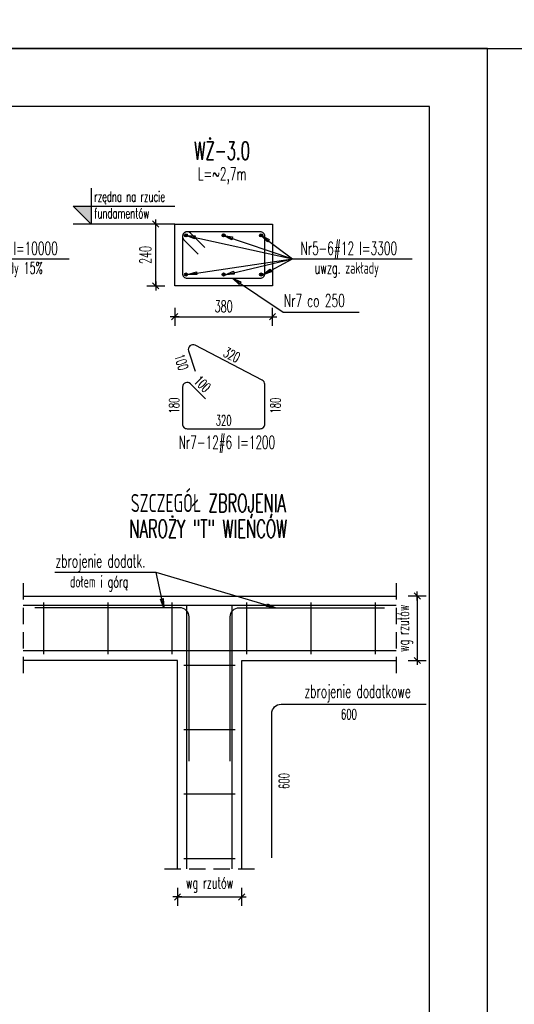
# Model space of a CAD drawing. Header units: centimetres. Extents: x -8002 to -6952, y -9103 to -4648.
# Tile 23 of 35: x -7659 to -7467, y -6505 to -6122. Entities that reach past the tile are written whole.
import ezdxf
from ezdxf.enums import TextEntityAlignment as Align

# ---------------------------------------------------------------- set-up
doc = ezdxf.new("R2010")
doc.units = ezdxf.units.CM
doc.linetypes.add('DASHED', pattern=[19.05, 12.7, -6.35])
doc.layers.get('defpoints').update_dxf_attribs({"color": 8})
for name, color, linetype in [('konstr_R&F', 2, 'Continuous'), ('odnośniki_R&F', 8, 'Continuous'), ('opisy_prętów_R&F', 2, 'Continuous'), ('ozn_graficzne_R&F', 5, 'Continuous'), ('strzemiona_R&F', 7, 'Continuous'), ('widoki_przerywana_R&F', 4, 'DASHED'), ('wymiary_R&F', 3, 'Continuous'), ('zbrojenie_R&F', 1, 'Continuous')]:
    doc.layers.add(name, color=color, linetype=linetype)
doc.styles.get("Standard").update_dxf_attribs({"font": 'simplex.shx', "width": 0.6})
doc.dimstyles.new('1_25 [mm]', dxfattribs={"dimscale": 0.25, "dimtxt": 18, "dimasz": 1, "dimexe": 0.18, "dimexo": 0.0625, "dimgap": 7, "dimtad": 1, "dimdec": 1, "dimlfac": 10, "dimrnd": 5, "dimdsep": 46, "dimtxsty": 'Standard', "dimblk1": 'KR', "dimblk2": 'KR', "dimsah": 1, "dimcen": 0.09, "dimse1": 1, "dimse2": 1, "dimclrd": 8, "dimadec": 0, "dimazin": 0, "dimtfac": 1, "dimtdec": 1, "dimtofl": 0, "dimtmove": 0, "dimatfit": 3, "dimfxl": 1, "dimtvp": 1, "dimtolj": 1, "dimtzin": 0, "dimarcsym": 0})
doc.dimstyles.new('PRĘTY 25', dxfattribs={"dimscale": 2.5, "dimtxt": 1.6, "dimasz": 0.4, "dimexe": 0, "dimexo": 0, "dimgap": 0.5, "dimtad": 1, "dimdec": 1, "dimlfac": 10, "dimrnd": 10, "dimzin": 12, "dimdsep": 46, "dimtxsty": 'Standard', "dimblk1": 'W', "dimblk2": 'W', "dimsah": 1, "dimcen": 0, "dimdle": 10, "dimse1": 1, "dimse2": 1, "dimsd1": 1, "dimsd2": 1, "dimclrd": 7, "dimclre": 256, "dimclrt": 256, "dimaunit": 1, "dimadec": 0, "dimazin": 0, "dimtfac": 8e-05, "dimtdec": 1, "dimtix": 1, "dimtmove": 2, "dimatfit": 3, "dimldrblk": 'W', "dimfxl": 1, "dimtolj": 1, "dimtzin": 9, "dimarcsym": 0})
doc.dimstyles.new('PRĘTY 50', dxfattribs={"dimscale": 5, "dimtxt": 1.6, "dimasz": 0.4, "dimexe": 0, "dimexo": 0, "dimgap": 0.5, "dimtad": 1, "dimdec": 1, "dimlfac": 10, "dimrnd": 10, "dimzin": 12, "dimdsep": 46, "dimtxsty": 'Standard', "dimblk1": 'W', "dimblk2": 'W', "dimsah": 1, "dimcen": 0, "dimdle": 10, "dimse1": 1, "dimse2": 1, "dimsd1": 1, "dimsd2": 1, "dimclrd": 7, "dimclre": 256, "dimclrt": 256, "dimaunit": 1, "dimadec": 0, "dimazin": 0, "dimtfac": 8e-05, "dimtdec": 1, "dimtix": 1, "dimtmove": 2, "dimatfit": 3, "dimldrblk": 'W', "dimfxl": 1, "dimtolj": 1, "dimtzin": 9, "dimarcsym": 0})

# ---------------------------------------------------------------- blocks, each defined once
blk = doc.blocks.new('W')
at = {"lineweight": 18}
for p, q in [((66734.27, -158580.87), (66863.49, -158581.14)), ((66733.14, -158582), (66732.87, -158711.22))]:
    blk.add_line(p, q, dxfattribs=at)
for radius in [3.76, 2.45]:
    blk.add_circle((66798.5, -158672.51), radius, dxfattribs=at)
for centre, radius, start, end in [((66734.27, -158582), 1.13, 89.8798, 179.8798), ((66862.51, -158583.96), 2.82, 16.7493, 89.8798), ((66863.49, -158583.97), 2.82, 16.545, 89.8798), ((66805.96, -158667.72), 85.33, 64.9883, 86.6354), ((66799.92, -158770.44), 188.24, 76.2509, 86.6354), ((66786.8, -158606.75), 81.88, 341.5371, 16.7493), ((66786.8, -158606.75), 82.82, 341.5371, 16.545), ((66805.96, -158667.72), 84.15, 64.9883, 128.2007), ((66805.96, -158667.72), 81.8, 68.49, 128.2007), ((66838.39, -158613.2), 26.35, 6.1436, 76.2509), ((66825.6, -158617.88), 28.24, 68.49, 110.1351), ((66829.6, -158617.04), 29.41, 17.0473, 64.9883), ((66858, -158706.25), 122.35, 110.1351, 143.97), ((66829.6, -158617.04), 28.24, 17.0473, 64.9883), ((66768.47, -158620.08), 23.53, 128.2007, 152.2825), ((66768.47, -158620.08), 21.18, 128.2007, 152.2825), ((66807.75, -158625.12), 21.18, 71.1464, 130.05), ((66801.22, -158644.24), 41.38, 19.4301, 71.1464), ((66816.1, -158621.18), 43.53, 334.0837, 17.0473), ((66762.62, -158617), 16.92, 152.2825, 197.573), ((66945.53, -158789.02), 235.29, 130.05, 136.6014), ((66816.1, -158621.18), 42.35, 334.0837, 17.0473), ((66762.62, -158617), 14.57, 152.2825, 197.573), ((66806.22, -158618.37), 58.92, 332.8364, 7.7905), ((66927.73, -158571.3), 185.88, 195.6602, 198.4927), ((66927.73, -158571.3), 188.24, 195.6602, 198.4927), ((66733.52, -158580.49), 128.24, 314.8798, 339.8388), ((66830.6, -158628.26), 23.57, 333.8014, 8.7092), ((66858, -158706.25), 114.82, 136.6014, 154.9844), ((66743.86, -158632.8), 8, 340.0899, 18.4927), ((66743.86, -158632.8), 5.65, 340.0899, 18.4927), ((66820.28, -158637.52), 21.18, 326.9725, 19.4301), ((66733.14, -158580.87), 141.18, 291.2894, 338.4701), ((66733.14, -158580.87), 142.12, 291.2894, 338.4917), ((66926.15, -158698.82), 188.24, 160.0899, 177.0168), ((66837.53, -158667.14), 94.12, 159.8603, 196.5636), ((66812.33, -158673.03), 65.88, 143.97, 193.1667), ((66837.53, -158667.14), 91.76, 159.8603, 193.1667), ((66733.52, -158580.49), 131.76, 314.8798, 333.8014), ((66733.14, -158580.87), 134.59, 318.2366, 334.0837), ((66733.14, -158580.87), 135.76, 318.4371, 334.0837), ((66733.14, -158580.87), 125.11, 292.5922, 326.9725), ((66788.06, -158673.61), 37.65, 154.9844, 188.6731), ((66835.24, -158679.73), 9.41, 103.137, 134.8798), ((66833.53, -158672.39), 1.88, 13.4726, 103.137), ((66733.14, -158580.87), 128.24, 289.9208, 315.118), ((66826.21, -158674.15), 9.41, 314.1224, 13.4726), ((66733.14, -158580.87), 132.71, 291.3885, 315.9978), ((66733.14, -158580.87), 131.76, 295.9582, 315.1116), ((66772.71, -158675.95), 22.12, 188.6731, 292.5922), ((66764.53, -158689.08), 26.35, 179.8798, 260.1733), ((66764.86, -158688.75), 18.3, 196.5636, 252.8378), ((66780.5, -158678.15), 23.57, 261.0503, 295.9582), ((66758.8, -158634.64), 73.41, 279.6886, 288.0475), ((66766.9, -158682.13), 25.23, 252.8378, 279.6886), ((66735.69, -158710.24), 2.82, 179.8798, 253.0102), ((66735.69, -158711.23), 2.82, 179.8798, 253.2145), ((66758.8, -158634.64), 81.88, 253.0102, 288.2224), ((66758.8, -158634.64), 82.82, 253.2145, 288.2224), ((66767.11, -158682.39), 33.41, 257.7647, 281.3719)]:
    blk.add_arc(centre, radius, start, end, dxfattribs=at)
blk = doc.blocks.new('KR')
for p, q in [((-7, 0), (7, 0)), ((0, -14), (0, 14))]:
    blk.add_line(p, q)
at = {"color": 2}
blk.add_line((-4.9, -4.9), (4.9, 4.9), dxfattribs=at)
blk = doc.blocks.new('*D707')
at = {"layer": 'defpoints', "color": 0, "transparency": 16777216}
for p in [(-7598.83, -6225.51), (-7560.83, -6225.51), (-7560.83, -6237.5)]:
    blk.add_point(p, dxfattribs=at)
at = {"layer": 'wymiary_R&F', "color": 8, "lineweight": -2, "transparency": 16777216}
blk.add_line((-7598.58, -6237.5), (-7561.08, -6237.5), dxfattribs=at)
at = {"layer": 'wymiary_R&F', "color": 8, "lineweight": -2, "transparency": 16777216, "xscale": 0.25, "yscale": 0.25, "zscale": 0.25, "rotation": 180}
blk.add_blockref('KR', (-7598.83, -6237.5), dxfattribs=at)
at = {"layer": 'wymiary_R&F', "color": 8, "lineweight": -2, "transparency": 16777216, "xscale": 0.25, "yscale": 0.25, "zscale": 0.25}
blk.add_blockref('KR', (-7560.83, -6237.5), dxfattribs=at)
at = {"layer": 'wymiary_R&F', "color": 0, "transparency": 16777216, "insert": (-7579.83, -6233.5), "char_height": 4.5, "attachment_point": 5}
blk.add_mtext('\\A1;380', dxfattribs=at)
blk = doc.blocks.new('*D708')
at = {"layer": 'defpoints', "color": 0, "transparency": 16777216}
for p in [(-7606.24, -6201.51), (-7598.83, -6201.51), (-7598.83, -6225.51)]:
    blk.add_point(p, dxfattribs=at)
at = {"layer": 'wymiary_R&F', "color": 8, "lineweight": -2, "transparency": 16777216}
blk.add_line((-7606.24, -6225.26), (-7606.24, -6201.76), dxfattribs=at)
at = {"layer": 'wymiary_R&F', "color": 8, "lineweight": -2, "transparency": 16777216, "xscale": 0.25, "yscale": 0.25, "zscale": 0.25}
for p, rotation in [((-7606.24, -6201.51), 90), ((-7606.24, -6225.51), 270)]:
    blk.add_blockref('KR', p, dxfattribs=dict(at, rotation=rotation))
at = {"layer": 'wymiary_R&F', "color": 0, "transparency": 16777216, "insert": (-7610.24, -6213.51), "char_height": 4.5, "attachment_point": 5, "rotation": 90, "bg_fill": 3, "box_fill_scale": 1.1, "bg_fill_color": 256, "bg_fill_true_color": 13158600, "bg_fill_transparency": 0}
blk.add_mtext('\\A1;240', dxfattribs=at)
blk = doc.blocks.new('*D701')
at = {"layer": 'defpoints', "color": 0, "transparency": 16777216}
for p in [(-7595.83, -6279.21), (-7563.83, -6279.21), (-7563.83, -6281.01)]:
    blk.add_point(p, dxfattribs=at)
at = {"layer": 'wymiary_R&F', "transparency": 16777216, "insert": (-7579.83, -6277.76), "char_height": 4, "attachment_point": 5}
blk.add_mtext('\\A1;320', dxfattribs=at)
blk = doc.blocks.new('*D702')
at = {"layer": 'defpoints', "color": 0, "transparency": 16777216}
for p in [(-7563.96, -6263.06), (-7556.41, -6263.06), (-7565.63, -6281.01)]:
    blk.add_point(p, dxfattribs=at)
at = {"layer": 'wymiary_R&F', "transparency": 16777216, "insert": (-7559.66, -6272.04), "char_height": 4, "attachment_point": 5, "rotation": 90}
blk.add_mtext('\\A1;180', dxfattribs=at)
blk = doc.blocks.new('*D703')
at = {"layer": 'defpoints', "color": 0, "transparency": 16777216}
for p in [(-7595.83, -6263.01), (-7594.03, -6263.01), (-7594.03, -6281.01)]:
    blk.add_point(p, dxfattribs=at)
at = {"layer": 'wymiary_R&F', "transparency": 16777216, "insert": (-7599.08, -6272.01), "char_height": 4, "attachment_point": 5, "rotation": 90}
blk.add_mtext('\\A1;180', dxfattribs=at)
blk = doc.blocks.new('*D706')
at = {"layer": 'defpoints', "color": 0, "transparency": 16777216}
for p in [(-7593.9, -6262.39), (-7593.9, -6262.39), (-7586.84, -6269.45)]:
    blk.add_point(p, dxfattribs=at)
at = {"layer": 'wymiary_R&F', "transparency": 16777216, "insert": (-7588.07, -6263.62), "char_height": 4, "attachment_point": 5, "rotation": 315}
blk.add_mtext('\\A1;100', dxfattribs=at)
blk = doc.blocks.new('*D709')
at = {"layer": 'defpoints', "color": 0, "transparency": 16777216}
for p in [(-7592.92, -6248.8), (-7592.59, -6248.12), (-7563.96, -6263.06)]:
    blk.add_point(p, dxfattribs=at)
at = {"layer": 'wymiary_R&F', "transparency": 16777216, "insert": (-7576.67, -6252.33), "char_height": 4, "attachment_point": 5, "rotation": 333.7758}
blk.add_mtext('\\A1;320', dxfattribs=at)
blk = doc.blocks.new('*D710')
at = {"layer": 'defpoints', "color": 0, "transparency": 16777216}
for p in [(-7593.97, -6249.17), (-7600.85, -6251.35), (-7590.95, -6258.71)]:
    blk.add_point(p, dxfattribs=at)
at = {"layer": 'wymiary_R&F', "transparency": 16777216, "insert": (-7596.25, -6255.14), "char_height": 4, "attachment_point": 5, "rotation": 287.5529}
blk.add_mtext('\\A1;100', dxfattribs=at)
blk = doc.blocks.new('*D725')
at = {"layer": 'defpoints', "color": 0}
for p in [(-7512.78, -6346.05), (-7512.78, -6371.05), (-7504.52, -6371.05)]:
    blk.add_point(p, dxfattribs=at)
at = {"layer": 'wymiary_R&F', "color": 8, "lineweight": -2}
blk.add_line((-7504.52, -6346.3), (-7504.52, -6370.8), dxfattribs=at)
at = {"layer": 'wymiary_R&F', "color": 8, "linetype": 'ByBlock', "lineweight": -2, "xscale": 0.25, "yscale": 0.25, "zscale": 0.25}
for p, rotation in [((-7504.52, -6346.05), 90), ((-7504.52, -6371.05), 270)]:
    blk.add_blockref('KR', p, dxfattribs=dict(at, rotation=rotation))
at = {"layer": 'wymiary_R&F', "color": 0, "insert": (-7509.27, -6358.55), "char_height": 4.5, "attachment_point": 5, "rotation": 90}
blk.add_mtext('\\A1;\\A1;wg rzutów', dxfattribs=at)
blk = doc.blocks.new('*D726')
at = {"layer": 'defpoints', "color": 0}
for p in [(-7597.78, -6452.05), (-7572.78, -6452.05), (-7572.78, -6462.91)]:
    blk.add_point(p, dxfattribs=at)
at = {"layer": 'wymiary_R&F', "color": 8, "lineweight": -2}
blk.add_line((-7597.53, -6462.91), (-7573.03, -6462.91), dxfattribs=at)
at = {"layer": 'wymiary_R&F', "color": 8, "linetype": 'ByBlock', "lineweight": -2, "xscale": 0.25, "yscale": 0.25, "zscale": 0.25, "rotation": 180}
blk.add_blockref('KR', (-7597.78, -6462.91), dxfattribs=at)
at = {"layer": 'wymiary_R&F', "color": 8, "linetype": 'ByBlock', "lineweight": -2, "xscale": 0.25, "yscale": 0.25, "zscale": 0.25}
blk.add_blockref('KR', (-7572.78, -6462.91), dxfattribs=at)
at = {"layer": 'wymiary_R&F', "color": 0, "insert": (-7585.28, -6458.16), "char_height": 4.5, "attachment_point": 5}
blk.add_mtext('\\A1;\\A1;wg rzutów', dxfattribs=at)
blk = doc.blocks.new('*D729')
at = {"layer": 'defpoints', "color": 0}
for p in [(-7501.1, -6388.05), (-7561.1, -6391.65), (-7561.1, -6395.17)]:
    blk.add_point(p, dxfattribs=at)
at = {"layer": 'wymiary_R&F', "insert": (-7531.1, -6391.92), "char_height": 4, "attachment_point": 5}
blk.add_mtext('\\A1;600', dxfattribs=at)
blk = doc.blocks.new('*D730')
at = {"layer": 'defpoints', "color": 0}
for p in [(-7557.5, -6388.05), (-7553.07, -6388.05), (-7561.1, -6447.71)]:
    blk.add_point(p, dxfattribs=at)
at = {"layer": 'wymiary_R&F', "insert": (-7556.32, -6417.88), "char_height": 4, "attachment_point": 5, "rotation": 90}
blk.add_mtext('\\A1;600', dxfattribs=at)

msp = doc.modelspace()

# ---------------------------------------------------------------- hatches: boundary and pattern name
at = {"layer": 'ozn_graficzne_R&F'}
msp.add_hatch(color=7, dxfattribs=at).paths.add_polyline_path([(-7631.326, -6201.509), (-7638.326, -6194.509), (-7631.326, -6194.509)])
at = {"layer": 'zbrojenie_R&F'}
h = msp.add_hatch(color=3, dxfattribs=at)
edge = h.paths.add_edge_path()
edge.add_arc((-7594.426, -6205.909), 0.6, 0, 360)
h = msp.add_hatch(color=3, dxfattribs=at)
edge = h.paths.add_edge_path()
edge.add_arc((-7579.826, -6205.909), 0.6, 0, 360)
h = msp.add_hatch(color=3, dxfattribs=at)
edge = h.paths.add_edge_path()
edge.add_arc((-7565.226, -6205.909), 0.6, 0, 360)
h = msp.add_hatch(color=3, dxfattribs=at)
edge = h.paths.add_edge_path()
edge.add_arc((-7594.426, -6221.109), 0.6, 0, 360)
h = msp.add_hatch(color=3, dxfattribs=at)
edge = h.paths.add_edge_path()
edge.add_arc((-7579.826, -6221.109), 0.6, 0, 360)
h = msp.add_hatch(color=3, dxfattribs=at)
edge = h.paths.add_edge_path()
edge.add_arc((-7565.226, -6221.109), 0.6, 0, 360)

# ---------------------------------------------------------------- linework, layer by layer
at = {"layer": 'defpoints'}
for points in [[(-8002.267, -6133.366), (-6952.267, -6133.366), (-6952.267, -5390.866), (-8002.267, -5390.866)], [(-8002.267, -6875.866), (-7477.267, -6875.866), (-7477.267, -6133.366), (-8002.267, -6133.366)]]:
    msp.add_lwpolyline(points, close=True, dxfattribs=at)
at = {"layer": 'konstr_R&F'}
msp.add_line((-7657.785, -6346.045), (-7512.785, -6346.045), dxfattribs=at)
msp.add_lwpolyline([(-7598.826, -6201.509), (-7560.826, -6201.509), (-7560.826, -6225.509), (-7598.826, -6225.509)], close=True, dxfattribs=at)
for points in [[(-7597.785, -6452.045), (-7597.785, -6371.045), (-7657.785, -6371.045)], [(-7572.785, -6452.045), (-7572.785, -6371.045), (-7512.785, -6371.045)]]:
    msp.add_lwpolyline(points, dxfattribs=at)
at = {"layer": 'ozn_graficzne_R&F', "color": 4}
msp.add_line((-7598.826, -6201.509), (-7638.326, -6201.509), dxfattribs=at)
at = {"layer": 'ozn_graficzne_R&F', "color": 7}
msp.add_lwpolyline([(-7631.326, -6187.509), (-7631.326, -6201.509), (-7638.326, -6194.509), (-7598.826, -6194.509)], dxfattribs=at)
at = {"layer": 'strzemiona_R&F'}
for p, q in [((-7589.727, -6213.153), (-7595.298, -6207.582)), ((-7592.753, -6205.036), (-7587.181, -6210.608)), ((-7649.785, -6368.545), (-7649.785, -6348.545)), ((-7624.785, -6368.545), (-7624.785, -6348.545)), ((-7599.785, -6368.545), (-7599.785, -6348.545)), ((-7570.785, -6368.545), (-7570.785, -6348.545)), ((-7545.785, -6368.545), (-7545.785, -6348.545)), ((-7520.785, -6368.545), (-7520.785, -6348.545)), ((-7575.285, -6373.045), (-7595.285, -6373.045)), ((-7575.285, -6398.045), (-7595.285, -6398.045)), ((-7575.285, -6423.045), (-7595.285, -6423.045)), ((-7575.285, -6448.045), (-7595.285, -6448.045))]:
    msp.add_line(p, q, dxfattribs=at)
for points in [[(-7595.826, -6206.309), (-7595.826, -6220.709, 0.4142136), (-7594.026, -6222.509), (-7565.626, -6222.509, 0.4142136), (-7563.826, -6220.709), (-7563.826, -6206.309, 0.4142136), (-7565.626, -6204.509), (-7594.026, -6204.509, 0.6681786), (-7595.298, -6207.582)], [(-7586.841, -6269.447), (-7592.753, -6263.535, 0.6681786), (-7595.826, -6264.808), (-7595.826, -6279.208, 0.4142136), (-7594.026, -6281.008), (-7565.626, -6281.008, 0.4142136), (-7563.826, -6279.208), (-7563.826, -6263.753, 0.2799245), (-7564.796, -6262.156), (-7590.935, -6248.58, 0.6681786), (-7593.481, -6250.72), (-7590.954, -6258.709)]]:
    msp.add_lwpolyline(points, format="xyb", dxfattribs=at)
for points in [[(-7594.085, -6452.045), (-7594.085, -6349.745)], [(-7576.485, -6452.045), (-7576.485, -6349.745)]]:
    msp.add_lwpolyline(points, dxfattribs=at)
msp.add_arc((-7594.026, -6206.309), 1.8, 45, 180, dxfattribs=at)
at = {"layer": 'widoki_przerywana_R&F', "ltscale": 0.5}
for p, q in [((-7657.785, -6341.045), (-7657.785, -6376.045)), ((-7512.785, -6341.045), (-7512.785, -6376.045)), ((-7602.785, -6452.045), (-7567.785, -6452.045))]:
    msp.add_line(p, q, dxfattribs=at)
at = {"layer": 'wymiary_R&F', "color": 5}
msp.add_lwpolyline([(-7942.267, -6853.366), (-7499.767, -6853.366), (-7499.767, -6155.866), (-7942.267, -6155.866)], close=True, dxfattribs=at)
at = {"layer": 'zbrojenie_R&F', "color": 7}
for p, q in [((-7512.785, -6349.745), (-7657.785, -6349.745)), ((-7512.785, -6367.345), (-7657.785, -6367.345))]:
    msp.add_line(p, q, dxfattribs=at)
at = {"layer": 'zbrojenie_R&F'}
for points in [[(-7593.285, -6410.212), (-7593.285, -6354.145, 0.4142136), (-7596.885, -6350.545), (-7653.285, -6350.545)], [(-7577.285, -6410.212), (-7577.285, -6354.145, -0.4142136), (-7573.685, -6350.545), (-7517.285, -6350.545)], [(-7561.097, -6447.712), (-7561.097, -6391.645, -0.4142136), (-7557.497, -6388.045), (-7501.097, -6388.045)]]:
    msp.add_lwpolyline(points, format="xyb", dxfattribs=at)
at = {"layer": 'zbrojenie_R&F', "color": 3}
for centre in [(-7594.426, -6205.909), (-7579.826, -6205.909), (-7565.226, -6205.909), (-7594.426, -6221.109), (-7579.826, -6221.109), (-7565.226, -6221.109)]:
    msp.add_circle(centre, 0.6, dxfattribs=at)

# ---------------------------------------------------------------- texts
at = {"layer": 'opisy_prętów_R&F', "width": 0.6}
for s, p in [('Nr3-4#12 l=10000', (-7684.489, -6213.423)), ('Nr5-6#12 l=3300', (-7549.939, -6213.423)), ('Nr7 co 250', (-7556.417, -6233.721)), ('zbrojenie dodatk.', (-7645.165, -6334.877))]:
    msp.add_text(s, height=5, dxfattribs=at).set_placement(p)
at = {"layer": 'opisy_prętów_R&F', "color": 8, "width": 0.6}
for s, p in [('uwzg. zakłady 15%%%', (-7684.489, -6220.783)), ('uwzg. zakłady', (-7544.433, -6220.783)), ('dołem i górą', (-7639.587, -6342.698))]:
    msp.add_text(s, height=4.5, dxfattribs=at).set_placement(p)
at = {"layer": 'opisy_prętów_R&F', "width": 0.6}
for s, p in [('Nr7-12#6 l=1200', (-7578.54, -6288.777)), ('zbrojenie dodatkowe', (-7527.724, -6385.532))]:
    msp.add_text(s, height=5, dxfattribs=at).set_placement(p, align=Align.CENTER)
at = {"layer": 'ozn_graficzne_R&F', "width": 0.6}
for s, p in [('WŻ-3.0', (-7580.416, -6176.509)), ('SZCZEGÓŁ ZBROJENIA', (-7585.785, -6313.382)), ('NAROŻY "T" WIEŃCÓW', (-7585.785, -6323.382))]:
    msp.add_text(s, height=7, dxfattribs=at).set_placement(p, align=Align.CENTER)
at = {"layer": 'ozn_graficzne_R&F', "color": 2, "width": 0.6}
msp.add_text('L=~2,7m', height=5, dxfattribs=at).set_placement((-7580.416, -6184.509), align=Align.CENTER)
at = {"layer": 'ozn_graficzne_R&F', "color": 8, "width": 0.6}
for s, p in [('rzędna na rzucie ', (-7630.175, -6192.81)), ('fundamentów', (-7630.175, -6199.297))]:
    msp.add_text(s, height=4, dxfattribs=at).set_placement(p)

# ---------------------------------------------------------------- dimensions: what is measured, and where the dimension line sits
at = {"layer": 'wymiary_R&F'}
dim = msp.add_linear_dim(base=(-7560.826, -6237.502), p1=(-7598.826, -6225.509), p2=(-7560.826, -6225.509), dimstyle='1_25 [mm]', dxfattribs=at)
dim.commit()
dim.dimension.update_dxf_attribs({"geometry": '*D707', "text_midpoint": (-7579.826, -6233.502)})
for p1, p2, distance, picture, middle in [((-7590.954, -6258.709), (-7593.969, -6249.175), 7.221, '*D710', (-7596.248, -6255.14)), ((-7563.963, -6263.064), (-7592.923, -6248.799), -0.761, '*D709', (-7576.67, -6252.334)), ((-7586.841, -6269.447), (-7593.899, -6262.389), 0, '*D706', (-7588.072, -6263.62))]:
    dim = msp.add_aligned_dim(p1=p1, p2=p2, distance=distance, dimstyle='PRĘTY 25', override={"dimpost": '<>'}, dxfattribs=at)
    dim.commit()
    dim.dimension.update_dxf_attribs({"geometry": picture, "text_midpoint": middle})
for base, p1, p2, picture, middle in [((-7595.826, -6263.008), (-7594.026, -6281.008), (-7594.026, -6263.008), '*D703', (-7599.076, -6272.008)), ((-7556.405, -6263.064), (-7565.626, -6281.008), (-7563.963, -6263.064), '*D702', (-7559.655, -6272.036)), ((-7553.068, -6388.045), (-7561.097, -6447.712), (-7557.497, -6388.045), '*D730', (-7556.318, -6417.879))]:
    dim = msp.add_linear_dim(base=base, p1=p1, p2=p2, angle=90, dimstyle='PRĘTY 25', override={"dimpost": '<>'}, dxfattribs=at)
    dim.commit()
    dim.dimension.update_dxf_attribs({"geometry": picture, "text_midpoint": middle})
for base, p1, p2, picture, middle in [((-7563.826, -6281.008), (-7595.826, -6279.208), (-7563.826, -6279.208), '*D701', (-7579.826, -6277.758)), ((-7561.097, -6395.168), (-7501.097, -6388.045), (-7561.097, -6391.645), '*D729', (-7531.097, -6391.918))]:
    dim = msp.add_linear_dim(base=base, p1=p1, p2=p2, dimstyle='PRĘTY 25', override={"dimpost": '<>'}, dxfattribs=at)
    dim.commit()
    dim.dimension.update_dxf_attribs({"geometry": picture, "text_midpoint": middle})
dim = msp.add_linear_dim(base=(-7504.521, -6371.045), p1=(-7512.785, -6346.045), p2=(-7512.785, -6371.045), angle=90, text='\\A1;wg rzutów', dimstyle='1_25 [mm]', override={"dimtxsty": 'Standard'}, dxfattribs=at)
dim.commit()
dim.dimension.update_dxf_attribs({"geometry": '*D725', "text_midpoint": (-7509.271, -6358.545)})
dim = msp.add_linear_dim(base=(-7572.785, -6462.906), p1=(-7597.785, -6452.045), p2=(-7572.785, -6452.045), text='\\A1;wg rzutów', dimstyle='1_25 [mm]', override={"dimtxsty": 'Standard'}, dxfattribs=at)
dim.commit()
dim.dimension.update_dxf_attribs({"geometry": '*D726', "text_midpoint": (-7585.285, -6458.156)})

# ---------------------------------------------------------------- leaders
at = {"layer": 'odnośniki_R&F'}
for points, dimstyle, override in [([(-7714.875, -6205.909), (-7686.449, -6215.009), (-7639.925, -6215.009)], 'PRĘTY 50', {"dimasz": 0.7, "dimtad": 0, "dimclrd": 256, "dimldrblk": 'ClosedBlank'}), ([(-7698.675, -6205.909), (-7686.449, -6215.009), (-7639.925, -6215.009)], 'PRĘTY 50', {"dimasz": 0.7, "dimtad": 0, "dimclrd": 256, "dimldrblk": 'ClosedBlank'}), ([(-7594.426, -6205.909), (-7552.999, -6215.009), (-7506.475, -6215.009)], 'PRĘTY 50', {"dimasz": 0.7, "dimtad": 0, "dimclrd": 256, "dimldrblk": 'ClosedBlank'}), ([(-7579.826, -6205.909), (-7552.999, -6215.009), (-7506.475, -6215.009)], 'PRĘTY 50', {"dimasz": 0.7, "dimtad": 0, "dimclrd": 256, "dimldrblk": 'ClosedBlank'}), ([(-7565.226, -6205.909), (-7552.999, -6215.009), (-7506.475, -6215.009)], 'PRĘTY 50', {"dimasz": 0.7, "dimtad": 0, "dimclrd": 256, "dimldrblk": 'ClosedBlank'}), ([(-7714.275, -6221.109), (-7686.449, -6215.009), (-7639.925, -6215.009)], 'PRĘTY 50', {"dimasz": 0.7, "dimtad": 0, "dimclrd": 256, "dimldrblk": 'ClosedBlank'}), ([(-7698.08, -6221.181), (-7686.449, -6215.009), (-7639.925, -6215.009)], 'PRĘTY 50', {"dimasz": 0.7, "dimtad": 0, "dimclrd": 256, "dimldrblk": 'ClosedBlank'}), ([(-7593.826, -6221.109), (-7552.999, -6215.009), (-7506.475, -6215.009)], 'PRĘTY 50', {"dimasz": 0.7, "dimtad": 0, "dimclrd": 256, "dimldrblk": 'ClosedBlank'}), ([(-7579.23, -6221.181), (-7552.999, -6215.009), (-7506.475, -6215.009)], 'PRĘTY 50', {"dimasz": 0.7, "dimtad": 0, "dimclrd": 256, "dimldrblk": 'ClosedBlank'}), ([(-7564.63, -6221.181), (-7552.999, -6215.009), (-7506.475, -6215.009)], 'PRĘTY 50', {"dimasz": 0.7, "dimtad": 0, "dimclrd": 256, "dimldrblk": 'ClosedBlank'}), ([(-7576.387, -6222.509), (-7556.741, -6235.723), (-7527.088, -6235.723)], 'PRĘTY 50', {"dimasz": 0.7, "dimtad": 0, "dimclrd": 256, "dimldrblk": 'ClosedBlank'}), ([(-7603.14, -6350.545), (-7606.046, -6336.879), (-7645.489, -6336.879)], 'PRĘTY 25', {"dimasz": 1.4, "dimtad": 0, "dimclrd": 256, "dimldrblk": 'ClosedBlank'}), ([(-7559.626, -6350.545), (-7606.046, -6336.879), (-7645.489, -6336.879)], 'PRĘTY 25', {"dimasz": 1.4, "dimtad": 0, "dimclrd": 256, "dimldrblk": 'ClosedBlank'})]:
    msp.add_leader(points, dimstyle=dimstyle, override=override, dxfattribs=at)

# ---------------------------------------------------------------- next in the draw order: dimensions: what is measured, and where the dimension line sits
at = {"layer": 'wymiary_R&F'}
dim = msp.add_linear_dim(base=(-7606.238, -6201.509), p1=(-7598.826, -6225.509), p2=(-7598.826, -6201.509), angle=90, dimstyle='1_25 [mm]', override={"dimtfill": 1}, dxfattribs=at)
dim.commit()
dim.dimension.update_dxf_attribs({"geometry": '*D708', "text_midpoint": (-7610.238, -6213.509)})

doc.saveas('drawing.dxf')
